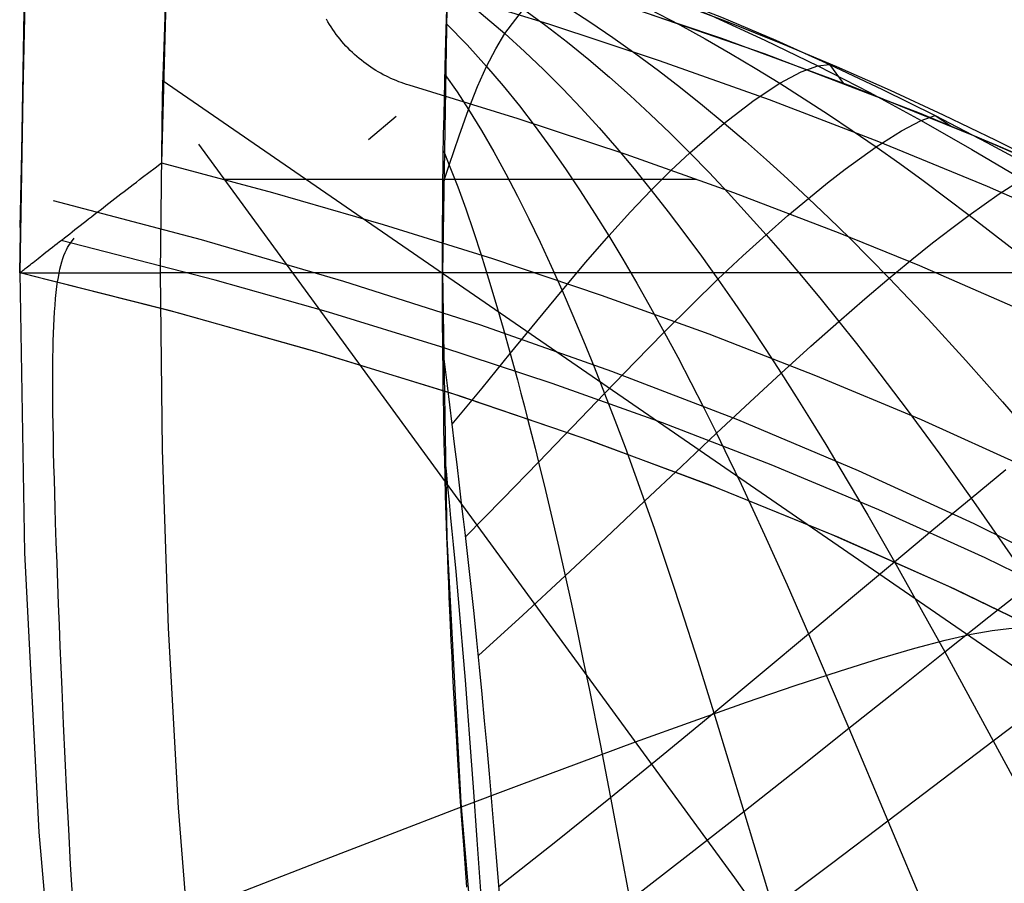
# Model space of a CAD drawing. Header units: millimetres. Extents: x -58 to 58, y -58 to 57.
# Tile 15 of 102: x -57.5 to -50.51, y -4.33 to 1.8. Entities that reach past the tile are written whole.
import ezdxf

# ---------------------------------------------------------------- set-up
doc = ezdxf.new("R2010")
doc.units = ezdxf.units.MM
doc.header["$MEASUREMENT"] = 0
doc.layers.add('Predefinito', color=5, linetype='Continuous')

msp = doc.modelspace()

# ---------------------------------------------------------------- linework, layer by layer
at = {"layer": 'Predefinito'}
for points in [[(-57.5, 0), (-57.4652, 2.0012), (-57.3607, 4), (-57.1867, 5.9939), (-56.9435, 7.9806)], [(-56.9435, 7.9806), (-57.1783, 6.0743), (-57.3492, 4.1611), (-57.4562, 2.2434), (-57.4991, 0.3231)], [(-56.0477, 7.1348), (-56.2266, 5.552), (-56.3608, 3.9642), (-56.4501, 2.3732), (-56.4946, 0.7809)], [(-57.1919, 5.9446), (-57.363, 3.967), (-57.4657, 1.9847), (-57.5, 0)], [(-54.208, 5.6344), (-54.3701, 3.76), (-54.4675, 1.8811), (-54.5, 0)], [(-56.5, 0), (-56.4861, 1.2541), (-56.4438, 2.5188), (-56.3725, 3.7933), (-56.2715, 5.0768)], [(-41.1819, -5.8093), (-41.69, -5.2274), (-41.9535, -4.9413), (-42.2232, -4.6584), (-42.4994, -4.3789), (-42.7821, -4.1029), (-43.0711, -3.8305), (-43.3667, -3.5618), (-43.6688, -3.2968), (-43.9775, -3.0355), (-44.2928, -2.778), (-44.6148, -2.5244), (-45.2789, -2.0291), (-45.97, -1.5501), (-46.6886, -1.0876), (-47.4349, -0.6424), (-48.2091, -0.2145), (-49.0117, 0.1959), (-49.8431, 0.5888), (-50.7039, 0.9643), (-51.5946, 1.3222), (-52.5158, 1.6627), (-53.468, 1.9855), (-54.4518, 2.2908)], [(-54.7361, 1.332), (-54.7546, 1.3377), (-54.773, 1.3437), (-54.7914, 1.3502), (-54.8098, 1.357), (-54.8282, 1.3643), (-54.8466, 1.372), (-54.8648, 1.38), (-54.8831, 1.3885), (-54.9012, 1.3974), (-54.9192, 1.4067), (-54.9372, 1.4164), (-54.955, 1.4266), (-54.9727, 1.4371), (-54.9902, 1.4481), (-55.0076, 1.4594), (-55.0248, 1.4712), (-55.0418, 1.4833), (-55.0586, 1.4959), (-55.0752, 1.5088), (-55.0915, 1.5222), (-55.1077, 1.5359), (-55.1235, 1.5499), (-55.1391, 1.5644), (-55.1545, 1.5792), (-55.1695, 1.5944), (-55.1842, 1.6099), (-55.1986, 1.6257), (-55.2127, 1.6419), (-55.2265, 1.6583), (-55.2399, 1.6751), (-55.2529, 1.6922), (-55.2656, 1.7095), (-55.2779, 1.7272), (-55.2898, 1.745), (-55.3013, 1.7631), (-55.3124, 1.7815), (-55.3232, 1.8001)], [(-46.6676, -2.2874), (-47.3452, -1.8577), (-48.0364, -1.4504), (-48.7406, -1.0646), (-49.4572, -0.6994), (-50.1858, -0.3539), (-51.1126, 0.0513), (-51.6759, 0.2804), (-52.4324, 0.5694), (-53.1949, 0.8403), (-53.9629, 1.0942), (-54.7361, 1.332)], [(-56.4946, 0.7809), (-55.7048, 0.5697), (-54.9209, 0.3436), (-54.1433, 0.1019), (-53.3723, -0.1563), (-52.6083, -0.432), (-51.8516, -0.7262), (-51.1028, -1.0398), (-50.3623, -1.3741), (-49.6305, -1.7303), (-48.908, -2.1097), (-48.1954, -2.5137), (-47.4957, -2.9423), (-47.1529, -3.1649), (-46.8148, -3.3931)], [(-56.0559, 0.6656), (-52.697, 0.6656)], [(-57.5, 0), (-57.4657, -1.9847), (-57.363, -3.967), (-57.1919, -5.9446), (-56.9526, -7.9151), (-56.6455, -9.8761), (-56.2709, -11.8254), (-55.8292, -13.7607), (-55.3209, -15.6795), (-54.7468, -17.5796), (-54.1074, -19.4588), (-53.4035, -21.3147), (-52.636, -23.1453), (-51.8057, -24.9483)], [(-46.9533, -4.5197), (-47.2728, -4.2924), (-47.5999, -4.0687), (-47.9347, -3.8486), (-48.2773, -3.6323), (-48.6279, -3.4197), (-48.9866, -3.2109), (-49.3534, -3.0059), (-50.1123, -2.6073), (-50.9054, -2.2243), (-51.7337, -1.8572), (-52.5984, -1.5061), (-53.5002, -1.1713), (-54.4404, -0.853), (-55.4197, -0.5515), (-56.4392, -0.2671), (-57.5, 0)], [(-46.9272, -4.5387), (-47.2454, -4.3115), (-47.5711, -4.088), (-47.9046, -3.8681), (-48.2458, -3.6519), (-48.5949, -3.4394), (-48.952, -3.2306), (-49.3173, -3.0257), (-50.0728, -2.6272), (-50.8624, -2.2442), (-51.6871, -1.877), (-52.5479, -1.5257), (-53.4456, -1.1907), (-54.3814, -0.8721), (-55.3562, -0.5702), (-56.371, -0.2853), (-57.4267, -0.0176)], [(-51.4304, -23.3914), (-51.9993, -22.0981), (-52.533, -20.7974), (-53.0318, -19.4905), (-53.4956, -18.1788), (-53.9246, -16.8637), (-54.319, -15.5464), (-54.6791, -14.2283), (-55.0052, -12.9105), (-55.2976, -11.5944), (-55.5568, -10.2809), (-55.7832, -8.9714), (-55.9774, -7.6668), (-56.14, -6.3683), (-56.2715, -5.0768), (-56.3725, -3.7933), (-56.4438, -2.5188), (-56.4861, -1.2541), (-56.5, 0)], [(56.5, 0), (-56.5, 0)], [(-54.5, 0), (-54.4675, -1.8811), (-54.3701, -3.76), (-54.208, -5.6344), (-53.9812, -7.5021), (-53.6901, -9.3609), (-53.335, -11.2085), (-52.9163, -13.0427), (-52.4346, -14.8614), (-51.8904, -16.6624), (-51.2844, -18.4435), (-50.6172, -20.2027), (-49.8897, -21.9377), (-49.1028, -23.6467)], [(54.5, 0), (-54.5, 0)]]:
    msp.add_lwpolyline(points, dxfattribs=at)
at = {"layer": 'Predefinito', "extrusion": (0.958737, -0.284294, 0)}
msp.add_lwpolyline([(-13.2841, 319), (-13.2843, 319.0222), (-13.2851, 319.0446), (-13.2863, 319.0672), (-13.2881, 319.0899), (-13.2904, 319.1127), (-13.2933, 319.1357), (-13.2968, 319.1588), (-13.3008, 319.182), (-13.3053, 319.2052), (-13.3105, 319.2285), (-13.3163, 319.2519), (-13.3227, 319.2752), (-13.3296, 319.2985), (-13.3372, 319.3218), (-13.3454, 319.345), (-13.3543, 319.3681), (-13.3637, 319.3911), (-13.3738, 319.414), (-13.3845, 319.4368), (-13.3958, 319.4593), (-13.4077, 319.4817), (-13.4202, 319.5038), (-13.4333, 319.5256), (-13.4471, 319.5472), (-13.4614, 319.5685), (-13.4763, 319.5895), (-13.4917, 319.6101), (-13.5077, 319.6303), (-13.5243, 319.6502), (-13.5413, 319.6696), (-13.5589, 319.6886), (-13.577, 319.7071), (-13.5955, 319.7252), (-13.6145, 319.7428), (-13.6339, 319.7598), (-13.6538, 319.7764), (-13.674, 319.7924), (-13.6946, 319.8078), (-13.7156, 319.8227), (-13.7369, 319.837), (-13.7584, 319.8507), (-13.7803, 319.8639), (-13.8024, 319.8764), (-13.8248, 319.8883), (-13.8473, 319.8996), (-13.8701, 319.9103), (-13.8929, 319.9203), (-13.916, 319.9298), (-13.9391, 319.9386), (-13.9623, 319.9468), (-13.9856, 319.9544), (-14.0089, 319.9614), (-14.0322, 319.9678), (-14.0556, 319.9735), (-14.0789, 319.9787), (-14.1021, 319.9833), (-14.1253, 319.9873), (-14.1484, 319.9908), (-14.1714, 319.9936), (-14.1942, 319.996), (-14.2169, 319.9977), (-14.2395, 319.999), (-14.2619, 319.9998), (-14.2841, 320)], dxfattribs=at)
at = {"layer": 'Predefinito', "extrusion": (2.88321e-07, -6.82626e-07, 1)}
msp.add_lwpolyline([(-36.3229, -40.6311), (-36.0076, -39.7664), (-35.7172, -38.9023), (-35.4514, -38.0392), (-35.2097, -37.1773), (-34.9916, -36.3171), (-34.7968, -35.459), (-34.6247, -34.6032), (-34.4749, -33.7503), (-34.347, -32.9004), (-34.2404, -32.054), (-34.1546, -31.2115), (-34.0891, -30.373), (-34.0434, -29.5389), (-34.017, -28.7096), (-34.0094, -27.8853), (-34.0201, -27.0664), (-34.0485, -26.2532), (-34.0942, -25.4459), (-34.1566, -24.6449), (-34.2352, -23.8502), (-34.3295, -23.0623), (-34.439, -22.2813), (-34.5632, -21.5075), (-34.7015, -20.7412), (-34.8534, -19.9826), (-35.0184, -19.232), (-35.1961, -18.4895), (-35.386, -17.7554), (-35.5875, -17.0298), (-35.8001, -16.313), (-36.257, -14.9064), (-36.5014, -14.2146), (-36.7582, -13.5275), (-37.0285, -12.8455), (-37.3134, -12.1691), (-37.6138, -11.4985), (-37.9307, -10.8343), (-38.2653, -10.1768), (-38.6186, -9.5263), (-38.9917, -8.8835), (-39.3854, -8.249), (-39.8006, -7.6236), (-40.2379, -7.0079), (-40.6981, -6.4029), (-41.182, -5.809), (-41.6901, -5.2272), (-41.9536, -4.9411), (-42.2233, -4.6582), (-42.4995, -4.3787), (-42.7822, -4.1027), (-43.0712, -3.8303), (-43.3668, -3.5616), (-43.6689, -3.2965), (-43.9776, -3.0353), (-44.2929, -2.7778), (-44.6149, -2.5242), (-45.279, -2.0289), (-45.9701, -1.5498), (-46.6887, -1.0874), (-47.435, -0.6421), (-48.2092, -0.2143), (-49.0118, 0.1961), (-49.8432, 0.589), (-50.7039, 0.9645), (-51.5947, 1.3225), (-52.5159, 1.6629), (-53.4681, 1.9857), (-54.4519, 2.291)], dxfattribs=at)
at = {"layer": 'Predefinito', "extrusion": (0.945952, -0.324307, 0)}
msp.add_lwpolyline([(-16.4566, 320), (-16.4344, 319.9998), (-16.412, 319.999), (-16.3895, 319.9977), (-16.3667, 319.996), (-16.3439, 319.9936), (-16.3209, 319.9908), (-16.2978, 319.9873), (-16.2746, 319.9833), (-16.2514, 319.9787), (-16.2281, 319.9735), (-16.2048, 319.9678), (-16.1814, 319.9614), (-16.1581, 319.9544), (-16.1348, 319.9468), (-16.1116, 319.9386), (-16.0885, 319.9298), (-16.0655, 319.9203), (-16.0426, 319.9103), (-16.0199, 319.8996), (-15.9973, 319.8883), (-15.975, 319.8764), (-15.9528, 319.8638), (-15.931, 319.8507), (-15.9094, 319.837), (-15.8881, 319.8227), (-15.8671, 319.8078), (-15.8465, 319.7924), (-15.8263, 319.7764), (-15.8065, 319.7598), (-15.787, 319.7427), (-15.768, 319.7252), (-15.7495, 319.7071), (-15.7314, 319.6886), (-15.7138, 319.6696), (-15.6968, 319.6501), (-15.6802, 319.6303), (-15.6642, 319.6101), (-15.6488, 319.5895), (-15.6339, 319.5685), (-15.6196, 319.5472), (-15.6059, 319.5256), (-15.5927, 319.5038), (-15.5802, 319.4816), (-15.5683, 319.4593), (-15.557, 319.4367), (-15.5463, 319.414), (-15.5363, 319.3911), (-15.5268, 319.3681), (-15.518, 319.345), (-15.5098, 319.3217), (-15.5022, 319.2985), (-15.4952, 319.2752), (-15.4888, 319.2518), (-15.4831, 319.2285), (-15.4779, 319.2052), (-15.4733, 319.182), (-15.4693, 319.1588), (-15.4658, 319.1357), (-15.463, 319.1127), (-15.4606, 319.0899), (-15.4588, 319.0671), (-15.4576, 319.0446), (-15.4568, 319.0222), (-15.4566, 319)], dxfattribs=at)
at = {"layer": 'Predefinito', "extrusion": (0.929669, -0.368395, 0)}
msp.add_lwpolyline([(-18.7764, 320), (-18.7542, 319.9998), (-18.7319, 319.999), (-18.7093, 319.9977), (-18.6866, 319.996), (-18.6637, 319.9936), (-18.6407, 319.9908), (-18.6176, 319.9873), (-18.5945, 319.9833), (-18.5712, 319.9787), (-18.5479, 319.9735), (-18.5246, 319.9678), (-18.5013, 319.9614), (-18.478, 319.9544), (-18.4547, 319.9468), (-18.4315, 319.9386), (-18.4083, 319.9298), (-18.3853, 319.9203), (-18.3624, 319.9103), (-18.3397, 319.8996), (-18.3171, 319.8883), (-18.2948, 319.8764), (-18.2727, 319.8638), (-18.2508, 319.8507), (-18.2292, 319.837), (-18.2079, 319.8227), (-18.187, 319.8078), (-18.1664, 319.7924), (-18.1461, 319.7764), (-18.1263, 319.7598), (-18.1069, 319.7427), (-18.0879, 319.7252), (-18.0693, 319.7071), (-18.0513, 319.6886), (-18.0337, 319.6696), (-18.0166, 319.6501), (-18.0001, 319.6303), (-17.9841, 319.6101), (-17.9686, 319.5895), (-17.9537, 319.5685), (-17.9394, 319.5472), (-17.9257, 319.5256), (-17.9126, 319.5038), (-17.9001, 319.4816), (-17.8882, 319.4593), (-17.8768, 319.4367), (-17.8662, 319.414), (-17.8561, 319.3911), (-17.8466, 319.3681), (-17.8378, 319.345), (-17.8296, 319.3217), (-17.822, 319.2985), (-17.815, 319.2752), (-17.8087, 319.2518), (-17.8029, 319.2285), (-17.7977, 319.2052), (-17.7931, 319.182), (-17.7891, 319.1588), (-17.7857, 319.1357), (-17.7828, 319.1127), (-17.7805, 319.0899), (-17.7787, 319.0671), (-17.7774, 319.0446), (-17.7767, 319.0222), (-17.7764, 319)], dxfattribs=at)
at = {"layer": 'Predefinito', "extrusion": (0.924953, -0.380082, 0)}
msp.add_lwpolyline([(-19.379, 320), (-19.3568, 319.9998), (-19.3344, 319.999), (-19.3118, 319.9977), (-19.2891, 319.996), (-19.2662, 319.9936), (-19.2433, 319.9908), (-19.2202, 319.9873), (-19.197, 319.9833), (-19.1737, 319.9787), (-19.1505, 319.9735), (-19.1271, 319.9678), (-19.1038, 319.9614), (-19.0805, 319.9544), (-19.0572, 319.9468), (-19.034, 319.9386), (-19.0109, 319.9298), (-18.9878, 319.9203), (-18.9649, 319.9103), (-18.9422, 319.8996), (-18.9197, 319.8883), (-18.8973, 319.8764), (-18.8752, 319.8638), (-18.8533, 319.8507), (-18.8317, 319.837), (-18.8105, 319.8227), (-18.7895, 319.8078), (-18.7689, 319.7924), (-18.7487, 319.7764), (-18.7288, 319.7598), (-18.7094, 319.7427), (-18.6904, 319.7252), (-18.6719, 319.7071), (-18.6538, 319.6886), (-18.6362, 319.6696), (-18.6191, 319.6501), (-18.6026, 319.6303), (-18.5866, 319.6101), (-18.5712, 319.5895), (-18.5563, 319.5685), (-18.542, 319.5472), (-18.5282, 319.5256), (-18.5151, 319.5038), (-18.5026, 319.4816), (-18.4907, 319.4593), (-18.4794, 319.4367), (-18.4687, 319.414), (-18.4586, 319.3911), (-18.4492, 319.3681), (-18.4403, 319.345), (-18.4321, 319.3217), (-18.4245, 319.2985), (-18.4176, 319.2752), (-18.4112, 319.2518), (-18.4054, 319.2285), (-18.4002, 319.2052), (-18.3957, 319.182), (-18.3916, 319.1588), (-18.3882, 319.1357), (-18.3853, 319.1127), (-18.383, 319.0899), (-18.3812, 319.0671), (-18.38, 319.0446), (-18.3792, 319.0222), (-18.379, 319)], dxfattribs=at)
at = {"layer": 'Predefinito', "extrusion": (0.922488, -0.386026, 0)}
msp.add_lwpolyline([(-19.6835, 320), (-19.6613, 319.9998), (-19.6389, 319.999), (-19.6163, 319.9977), (-19.5936, 319.996), (-19.5707, 319.9936), (-19.5478, 319.9908), (-19.5247, 319.9873), (-19.5015, 319.9833), (-19.4783, 319.9787), (-19.455, 319.9735), (-19.4316, 319.9678), (-19.4083, 319.9614), (-19.385, 319.9544), (-19.3617, 319.9468), (-19.3385, 319.9386), (-19.3154, 319.9298), (-19.2923, 319.9203), (-19.2695, 319.9103), (-19.2467, 319.8996), (-19.2242, 319.8883), (-19.2018, 319.8764), (-19.1797, 319.8638), (-19.1578, 319.8507), (-19.1363, 319.837), (-19.115, 319.8227), (-19.094, 319.8078), (-19.0734, 319.7924), (-19.0532, 319.7764), (-19.0333, 319.7598), (-19.0139, 319.7427), (-18.9949, 319.7252), (-18.9764, 319.7071), (-18.9583, 319.6886), (-18.9407, 319.6696), (-18.9236, 319.6501), (-18.9071, 319.6303), (-18.8911, 319.6101), (-18.8757, 319.5895), (-18.8608, 319.5685), (-18.8465, 319.5472), (-18.8327, 319.5256), (-18.8196, 319.5038), (-18.8071, 319.4816), (-18.7952, 319.4593), (-18.7839, 319.4367), (-18.7732, 319.414), (-18.7631, 319.3911), (-18.7537, 319.3681), (-18.7448, 319.345), (-18.7366, 319.3217), (-18.729, 319.2985), (-18.7221, 319.2752), (-18.7157, 319.2518), (-18.7099, 319.2285), (-18.7047, 319.2052), (-18.7002, 319.182), (-18.6961, 319.1588), (-18.6927, 319.1357), (-18.6898, 319.1127), (-18.6875, 319.0899), (-18.6857, 319.0671), (-18.6845, 319.0446), (-18.6837, 319.0222), (-18.6835, 319)], dxfattribs=at)
at = {"layer": 'Predefinito', "extrusion": (0.919953, -0.392029, 0)}
msp.add_lwpolyline([(-19.9897, 320), (-19.9675, 319.9998), (-19.9451, 319.999), (-19.9225, 319.9977), (-19.8998, 319.996), (-19.8769, 319.9936), (-19.854, 319.9908), (-19.8309, 319.9873), (-19.8077, 319.9833), (-19.7844, 319.9787), (-19.7612, 319.9735), (-19.7378, 319.9678), (-19.7145, 319.9614), (-19.6912, 319.9544), (-19.6679, 319.9468), (-19.6447, 319.9386), (-19.6216, 319.9298), (-19.5985, 319.9203), (-19.5756, 319.9103), (-19.5529, 319.8996), (-19.5304, 319.8883), (-19.508, 319.8764), (-19.4859, 319.8638), (-19.464, 319.8507), (-19.4424, 319.837), (-19.4212, 319.8227), (-19.4002, 319.8078), (-19.3796, 319.7924), (-19.3594, 319.7764), (-19.3395, 319.7598), (-19.3201, 319.7427), (-19.3011, 319.7252), (-19.2826, 319.7071), (-19.2645, 319.6886), (-19.2469, 319.6696), (-19.2298, 319.6501), (-19.2133, 319.6303), (-19.1973, 319.6101), (-19.1819, 319.5895), (-19.167, 319.5685), (-19.1527, 319.5472), (-19.1389, 319.5256), (-19.1258, 319.5038), (-19.1133, 319.4816), (-19.1014, 319.4593), (-19.0901, 319.4367), (-19.0794, 319.414), (-19.0693, 319.3911), (-19.0599, 319.3681), (-19.051, 319.345), (-19.0428, 319.3217), (-19.0352, 319.2985), (-19.0283, 319.2752), (-19.0219, 319.2518), (-19.0161, 319.2285), (-19.0109, 319.2052), (-19.0064, 319.182), (-19.0023, 319.1588), (-18.9989, 319.1357), (-18.996, 319.1127), (-18.9937, 319.0899), (-18.9919, 319.0671), (-18.9907, 319.0446), (-18.9899, 319.0222), (-18.9897, 319)], dxfattribs=at)
at = {"layer": 'Predefinito', "extrusion": (0.964993, -0.262276, 0)}
msp.add_lwpolyline([(-14.0597, 320), (-14.0818, 319.9998), (-14.1042, 319.999), (-14.1268, 319.9977), (-14.1495, 319.996), (-14.1724, 319.9936), (-14.1953, 319.9908), (-14.2184, 319.9873), (-14.2416, 319.9833), (-14.2649, 319.9787), (-14.2882, 319.9735), (-14.3115, 319.9678), (-14.3348, 319.9614), (-14.3581, 319.9544), (-14.3814, 319.9468), (-14.4046, 319.9386), (-14.4277, 319.9298), (-14.4508, 319.9203), (-14.4737, 319.9103), (-14.4964, 319.8996), (-14.5189, 319.8883), (-14.5413, 319.8764), (-14.5634, 319.8638), (-14.5853, 319.8507), (-14.6069, 319.837), (-14.6281, 319.8227), (-14.6491, 319.8078), (-14.6697, 319.7924), (-14.6899, 319.7764), (-14.7098, 319.7598), (-14.7292, 319.7427), (-14.7482, 319.7252), (-14.7668, 319.7071), (-14.7848, 319.6886), (-14.8024, 319.6696), (-14.8195, 319.6501), (-14.836, 319.6303), (-14.852, 319.6101), (-14.8675, 319.5895), (-14.8823, 319.5685), (-14.8966, 319.5472), (-14.9104, 319.5256), (-14.9235, 319.5038), (-14.936, 319.4816), (-14.9479, 319.4593), (-14.9592, 319.4367), (-14.9699, 319.414), (-14.98, 319.3911), (-14.9894, 319.3681), (-14.9983, 319.345), (-15.0065, 319.3217), (-15.0141, 319.2985), (-15.0211, 319.2752), (-15.0274, 319.2518), (-15.0332, 319.2285), (-15.0384, 319.2052), (-15.043, 319.182), (-15.047, 319.1588), (-15.0504, 319.1357), (-15.0533, 319.1127), (-15.0556, 319.0899), (-15.0574, 319.0671), (-15.0587, 319.0446), (-15.0594, 319.0222), (-15.0597, 319)], dxfattribs=at)
at = {"layer": 'Predefinito', "extrusion": (1, -1.81493e-06, 0.000914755)}
msp.add_lwpolyline([(0.5138, 60.0518), (-0.0001, 319.0525)], dxfattribs=at)
at = {"layer": 'Predefinito', "extrusion": (0.999982, 6.39038e-05, 0.006004)}
msp.add_lwpolyline([(0.2501, 35.2146), (0.5175, 60.3421)], dxfattribs=at)
at = {"layer": 'Predefinito', "extrusion": (0.969901, -0.243501, 0)}
msp.add_lwpolyline([(-13.3349, 319.9416), (-13.3528, 319.9351), (-13.3706, 319.9281), (-13.3883, 319.9208), (-13.406, 319.9131), (-13.4236, 319.905), (-13.4411, 319.8966), (-13.4585, 319.8878), (-13.4757, 319.8787), (-13.4928, 319.8692), (-13.5098, 319.8593), (-13.5266, 319.8491), (-13.5432, 319.8385), (-13.5597, 319.8275), (-13.576, 319.8162), (-13.5921, 319.8046), (-13.6079, 319.7927), (-13.6236, 319.7804), (-13.639, 319.7678), (-13.6542, 319.7549), (-13.6691, 319.7416), (-13.6838, 319.7281), (-13.6982, 319.7143), (-13.7123, 319.7001), (-13.7261, 319.6857), (-13.7397, 319.6711), (-13.7529, 319.6562), (-13.7658, 319.641), (-13.7785, 319.6256), (-13.7907, 319.6099), (-13.8027, 319.5941), (-13.8143, 319.578), (-13.8256, 319.5617), (-13.8366, 319.5453), (-13.8472, 319.5286), (-13.8574, 319.5118), (-13.8673, 319.4948), (-13.8768, 319.4777), (-13.886, 319.4605), (-13.8948, 319.4431), (-13.9032, 319.4256), (-13.9113, 319.408), (-13.9189, 319.3904), (-13.9263, 319.3726), (-13.9332, 319.3548), (-13.9398, 319.3369), (-13.946, 319.319), (-13.9519, 319.3011), (-13.9574, 319.2831), (-13.9625, 319.2651), (-13.9673, 319.2471), (-13.9717, 319.2291), (-13.9757, 319.2111), (-13.9795, 319.1932), (-13.9828, 319.1753), (-13.9858, 319.1574), (-13.9885, 319.1396), (-13.9908, 319.1219), (-13.9928, 319.1042), (-13.9945, 319.0866), (-13.9959, 319.0691), (-13.9977, 319.0343), (-13.9983, 319)], dxfattribs=at)
at = {"layer": 'Predefinito', "extrusion": (0.952999, -0.302974, 0)}
msp.add_lwpolyline([(-16.3065, 320), (-16.3287, 319.9998), (-16.3511, 319.999), (-16.3737, 319.9977), (-16.3964, 319.996), (-16.4193, 319.9936), (-16.4422, 319.9908), (-16.4653, 319.9873), (-16.4885, 319.9833), (-16.5118, 319.9787), (-16.535, 319.9735), (-16.5584, 319.9678), (-16.5817, 319.9614), (-16.605, 319.9544), (-16.6283, 319.9468), (-16.6515, 319.9386), (-16.6746, 319.9298), (-16.6977, 319.9203), (-16.7205, 319.9103), (-16.7433, 319.8996), (-16.7658, 319.8883), (-16.7882, 319.8764), (-16.8103, 319.8638), (-16.8322, 319.8507), (-16.8538, 319.837), (-16.875, 319.8227), (-16.896, 319.8078), (-16.9166, 319.7924), (-16.9368, 319.7764), (-16.9567, 319.7598), (-16.9761, 319.7427), (-16.9951, 319.7252), (-17.0136, 319.7071), (-17.0317, 319.6886), (-17.0493, 319.6696), (-17.0664, 319.6501), (-17.0829, 319.6303), (-17.0989, 319.6101), (-17.1143, 319.5895), (-17.1292, 319.5685), (-17.1435, 319.5472), (-17.1573, 319.5256), (-17.1704, 319.5038), (-17.1829, 319.4816), (-17.1948, 319.4593), (-17.2061, 319.4367), (-17.2168, 319.414), (-17.2269, 319.3911), (-17.2363, 319.3681), (-17.2452, 319.345), (-17.2534, 319.3217), (-17.261, 319.2985), (-17.2679, 319.2752), (-17.2743, 319.2518), (-17.2801, 319.2285), (-17.2853, 319.2052), (-17.2898, 319.182), (-17.2939, 319.1588), (-17.2973, 319.1357), (-17.3002, 319.1127), (-17.3025, 319.0899), (-17.3043, 319.0671), (-17.3055, 319.0446), (-17.3063, 319.0222), (-17.3065, 319)], dxfattribs=at)
at = {"layer": 'Predefinito', "extrusion": (0.97212, -0.234484, 0)}
msp.add_lwpolyline([(-13.3548, 319.4894), (-13.3709, 319.4596), (-13.3858, 319.4295), (-13.3997, 319.3991), (-13.4124, 319.3684), (-13.4241, 319.3375), (-13.4346, 319.3065), (-13.4441, 319.2754), (-13.4525, 319.2442), (-13.4598, 319.2131), (-13.466, 319.1821), (-13.4712, 319.1512), (-13.4755, 319.1205), (-13.4787, 319.0899), (-13.481, 319.0596), (-13.4823, 319.0297), (-13.4827, 319)], dxfattribs=at)
at = {"layer": 'Predefinito', "extrusion": (0, 1, 0)}
msp.add_lwpolyline([(57.5, 1), (57.4994, 0.9659), (57.4977, 0.9318), (57.4948, 0.8977), (57.4907, 0.8638), (57.4855, 0.8301), (57.4791, 0.7965), (57.4716, 0.7632), (57.4629, 0.7302), (57.4531, 0.6975), (57.4423, 0.6651), (57.4303, 0.6331), (57.4172, 0.6016), (57.4031, 0.5705), (57.3879, 0.5399), (57.3717, 0.5099), (57.3544, 0.4804), (57.3362, 0.4515), (57.317, 0.4233), (57.2968, 0.3958), (57.2757, 0.3689), (57.2537, 0.3428), (57.2308, 0.3174), (57.2071, 0.2929), (57.1826, 0.2692), (57.1572, 0.2463), (57.1311, 0.2243), (57.1042, 0.2032), (57.0767, 0.183), (57.0485, 0.1638), (57.0196, 0.1456), (56.9901, 0.1283), (56.9601, 0.1121), (56.9295, 0.0969), (56.8984, 0.0828), (56.8669, 0.0697), (56.8349, 0.0577), (56.8025, 0.0469), (56.7698, 0.0371), (56.7368, 0.0284), (56.7035, 0.0209), (56.6699, 0.0145), (56.6362, 0.0093), (56.6023, 0.0052), (56.5682, 0.0023), (56.5341, 0.0006), (56.5, 0)], dxfattribs=at)
at = {"layer": 'Predefinito', "extrusion": (1, 0, 0)}
for points in [[(0, 1), (0, 33.9871)], [(0, 3), (0, 32.0881)]]:
    msp.add_lwpolyline(points, dxfattribs=at)
at = {"layer": 'Predefinito', "extrusion": (0.937432, -0.348168, 0)}
msp.add_lwpolyline([(-18.7214, 320), (-18.7436, 319.9998), (-18.766, 319.999), (-18.7885, 319.9977), (-18.8113, 319.996), (-18.8341, 319.9936), (-18.8571, 319.9908), (-18.8802, 319.9873), (-18.9034, 319.9833), (-18.9266, 319.9787), (-18.9499, 319.9735), (-18.9732, 319.9678), (-18.9966, 319.9614), (-19.0199, 319.9544), (-19.0432, 319.9468), (-19.0664, 319.9386), (-19.0895, 319.9298), (-19.1125, 319.9203), (-19.1354, 319.9103), (-19.1582, 319.8996), (-19.1807, 319.8883), (-19.2031, 319.8764), (-19.2252, 319.8638), (-19.247, 319.8507), (-19.2686, 319.837), (-19.2899, 319.8227), (-19.3109, 319.8078), (-19.3315, 319.7924), (-19.3517, 319.7764), (-19.3716, 319.7598), (-19.391, 319.7427), (-19.41, 319.7252), (-19.4285, 319.7071), (-19.4466, 319.6886), (-19.4642, 319.6696), (-19.4812, 319.6501), (-19.4978, 319.6303), (-19.5138, 319.6101), (-19.5292, 319.5895), (-19.5441, 319.5685), (-19.5584, 319.5472), (-19.5721, 319.5256), (-19.5853, 319.5038), (-19.5978, 319.4816), (-19.6097, 319.4593), (-19.621, 319.4367), (-19.6317, 319.414), (-19.6418, 319.3911), (-19.6512, 319.3681), (-19.66, 319.345), (-19.6682, 319.3217), (-19.6758, 319.2985), (-19.6828, 319.2752), (-19.6892, 319.2518), (-19.695, 319.2285), (-19.7001, 319.2052), (-19.7047, 319.182), (-19.7087, 319.1588), (-19.7122, 319.1357), (-19.715, 319.1127), (-19.7174, 319.0899), (-19.7192, 319.0671), (-19.7204, 319.0446), (-19.7212, 319.0222), (-19.7214, 319)], dxfattribs=at)
at = {"layer": 'Predefinito', "extrusion": (0.917332, -0.398124, 0)}
msp.add_lwpolyline([(-21.2991, 320), (-21.3213, 319.9998), (-21.3437, 319.999), (-21.3662, 319.9977), (-21.389, 319.996), (-21.4118, 319.9936), (-21.4348, 319.9908), (-21.4579, 319.9873), (-21.4811, 319.9833), (-21.5043, 319.9787), (-21.5276, 319.9735), (-21.5509, 319.9678), (-21.5743, 319.9614), (-21.5976, 319.9544), (-21.6209, 319.9468), (-21.6441, 319.9386), (-21.6672, 319.9298), (-21.6902, 319.9203), (-21.7131, 319.9103), (-21.7358, 319.8996), (-21.7584, 319.8883), (-21.7807, 319.8764), (-21.8029, 319.8638), (-21.8247, 319.8507), (-21.8463, 319.837), (-21.8676, 319.8227), (-21.8886, 319.8078), (-21.9092, 319.7924), (-21.9294, 319.7764), (-21.9492, 319.7598), (-21.9687, 319.7427), (-21.9877, 319.7252), (-22.0062, 319.7071), (-22.0243, 319.6886), (-22.0419, 319.6696), (-22.0589, 319.6501), (-22.0755, 319.6303), (-22.0915, 319.6101), (-22.1069, 319.5895), (-22.1218, 319.5685), (-22.1361, 319.5472), (-22.1498, 319.5256), (-22.1629, 319.5038), (-22.1755, 319.4816), (-22.1874, 319.4593), (-22.1987, 319.4367), (-22.2094, 319.414), (-22.2194, 319.3911), (-22.2289, 319.3681), (-22.2377, 319.345), (-22.2459, 319.3217), (-22.2535, 319.2985), (-22.2605, 319.2752), (-22.2669, 319.2518), (-22.2726, 319.2285), (-22.2778, 319.2052), (-22.2824, 319.182), (-22.2864, 319.1588), (-22.2899, 319.1357), (-22.2927, 319.1127), (-22.2951, 319.0899), (-22.2968, 319.0671), (-22.2981, 319.0446), (-22.2989, 319.0222), (-22.2991, 319)], dxfattribs=at)
at = {"layer": 'Predefinito', "extrusion": (0.954336, -0.097187, -0.282486)}
msp.add_lwpolyline([(-7.2782, 13.6958), (-7.153, 14.0432)], dxfattribs=at)
at = {"layer": 'Predefinito', "extrusion": (-0.11818, 0.946927, -0.298937)}
msp.add_lwpolyline([(54.3382, 29.626), (54.1565, 30.0612)], dxfattribs=at)
at = {"layer": 'Predefinito', "extrusion": (-0.137963, 0.943179, -0.30229)}
msp.add_lwpolyline([(54.3084, 29.4437), (54.0895, 29.896)], dxfattribs=at)
at = {"layer": 'Predefinito'}
for points in [[(-54.4436, 2.4837, 46.3836), (-54.1413, 2.374, 46.2021), (-53.9438, 2.2963, 46.0832), (-53.7489, 2.2149, 45.9658), (-53.5569, 2.1301, 45.8502), (-53.3676, 2.0422, 45.7367), (-53.1809, 1.9511, 45.6253), (-52.8142, 1.7601, 45.4096), (-52.6342, 1.6605, 45.3057), (-52.456, 1.5581, 45.2047), (-52.2797, 1.4532, 45.1067), (-52.1051, 1.3459, 45.0118), (-51.9322, 1.2362, 44.9203), (-51.7607, 1.1242, 44.8323), (-51.5906, 1.0101, 44.7479), (-51.4219, 0.8938, 44.6673), (-51.2545, 0.7756, 44.5906), (-51.0886, 0.6557, 44.5177), (-50.9242, 0.5342, 44.4484), (-50.7613, 0.4112, 44.3825), (-50.4403, 0.1614, 44.2601)], [(-54.4435, 2.4741, 51.624), (-54.1211, 2.3816, 51.5091), (-53.7117, 2.2536, 51.3635), (-53.3081, 2.1157, 51.2208), (-52.9109, 1.969, 51.082), (-52.5194, 1.8137, 50.9482), (-52.1334, 1.6504, 50.8204), (-51.7523, 1.4796, 50.6993), (-51.3758, 1.3016, 50.5861), (-51.0037, 1.1169, 50.4814), (-50.6354, 0.9257, 50.3859), (-50.2706, 0.7283, 50.2989), (-49.9094, 0.525, 50.2195), (-49.5521, 0.3165, 50.1468), (-49.1989, 0.103, 50.0799), (-48.8499, -0.1149, 50.0179), (-48.1651, -0.5622, 49.9047), (-47.4917, -1.0276, 49.8009), (-46.8268, -1.5146, 49.7041)], [(-54.4424, 2.5005, 49.8868), (-54.1847, 2.4239, 49.7751), (-53.7752, 2.2906, 49.5979), (-53.3731, 2.1458, 49.4246), (-52.9788, 1.9907, 49.2566), (-52.5915, 1.8259, 49.0951), (-52.2107, 1.652, 48.9409), (-51.8357, 1.4696, 48.7954), (-51.4662, 1.2793, 48.6595), (-51.1015, 1.0816, 48.5341), (-50.7414, 0.8769, 48.4199), (-50.3856, 0.6659, 48.3162), (-50.0344, 0.4491, 48.2218), (-49.688, 0.2272, 48.1356), (-49.3464, 0.0009, 48.0564), (-49.01, -0.2291, 47.9833), (-48.3529, -0.6979, 47.8504), (-47.7082, -1.1822, 47.7286), (-47.0717, -1.6863, 47.6151), (-46.4446, -2.2113, 47.5083)], [(-54.4458, 2.4328, 53.3397), (-54.0726, 2.3267, 53.2341), (-53.6664, 2.2019, 53.1195), (-53.2646, 2.069, 53.0068), (-52.8677, 1.9285, 52.8969), (-52.4753, 1.7807, 52.7907), (-52.0871, 1.6258, 52.6889), (-51.7029, 1.4643, 52.5924), (-51.3224, 1.2964, 52.5019), (-50.9455, 1.1223, 52.418), (-50.5717, 0.9422, 52.3414), (-50.2005, 0.756, 52.2715), (-49.8321, 0.5641, 52.2075), (-49.4668, 0.3667, 52.1488), (-48.7459, -0.0435, 52.0443), (-48.0392, -0.4724, 51.9522), (-47.3429, -0.9217, 51.8677), (-46.6556, -1.3939, 51.7891)], [(-50.0272, 0.6717, 60.0045), (-50.569, 0.9075, 60.005), (-51.1139, 1.133, 60.0055), (-52.213, 1.5543, 60.0065), (-53.3254, 1.9391, 60.0076), (-54.4518, 2.2908, 60.0088)], [(-54.4958, 0.6311, 33.3325), (-54.451, 0.7655, 33.8156), (-54.3806, 0.9734, 34.6367), (-54.3145, 1.1586, 35.466), (-54.2501, 1.3222, 36.3027), (-54.1862, 1.4656, 37.146), (-54.1217, 1.5906, 37.9953), (-54.0563, 1.6989, 38.8502), (-53.9235, 1.8713, 40.5765), (-53.7932, 1.9951, 42.3205), (-53.67, 2.0794, 44.0789), (-53.5569, 2.1301, 45.8502), (-53.4571, 2.1514, 47.6328), (-53.3081, 2.1157, 51.2208), (-53.1966, 1.8964, 60.0076)], [(-54.5351, 2.01, 319.7071), (-53.7468, 1.7675, 319.7071), (-52.9621, 1.508, 319.7071), (-52.1813, 1.2304, 319.7071), (-51.4046, 0.9335, 319.7071), (-50.6327, 0.6163, 319.7071), (-49.8701, 0.2792, 319.7071), (-49.1185, -0.078, 319.7071), (-48.3785, -0.4562, 319.7071), (-47.6506, -0.8564, 319.7071), (-46.9353, -1.2796, 319.7071)], [(-53.6222, 1.89, 42.1802), (-53.4543, 1.7815, 42.0428), (-53.2893, 1.6697, 41.9086), (-53.1271, 1.5545, 41.7777), (-52.9673, 1.4363, 41.6503), (-52.8099, 1.315, 41.5266), (-52.6545, 1.1908, 41.4068), (-52.501, 1.0638, 41.2912), (-52.3491, 0.9341, 41.1798), (-52.1987, 0.8018, 41.0729), (-52.0498, 0.6668, 40.9705), (-51.9021, 0.5294, 40.873), (-51.7559, 0.3899, 40.7805), (-51.6115, 0.2487, 40.6928), (-51.469, 0.1061, 40.6097), (-51.3284, -0.0377, 40.5311), (-51.1897, -0.1824, 40.4566), (-51.0529, -0.328, 40.3861), (-50.7848, -0.6208, 40.2557), (-50.5244, -0.9143, 40.138), (-50.2716, -1.2071, 40.031)], [(-54.5, 0, 32.0881), (-54.4998, 0.1269, 32.3061), (-54.4994, 0.2471, 32.5241), (-54.4988, 0.3593, 32.7422), (-54.498, 0.4649, 32.9602), (-54.497, 0.5643, 33.1783), (-54.496, 0.6578, 33.3963), (-54.4949, 0.7457, 33.6144), (-54.4937, 0.8285, 33.8324), (-54.4911, 0.9804, 34.2685), (-54.4885, 1.1177, 34.7046), (-54.4858, 1.2428, 35.1407), (-54.4831, 1.3569, 35.5768), (-54.4804, 1.4612, 36.0132), (-54.4777, 1.5568, 36.4495), (-54.4726, 1.7264, 37.3222), (-54.4678, 1.8719, 38.1949)], [(-54.2549, 1.8667, 39.0785), (-54.0563, 1.6989, 38.8502), (-53.9161, 1.5718, 38.6873), (-53.7795, 1.4413, 38.5281), (-53.6463, 1.3073, 38.3729), (-53.516, 1.17, 38.2218), (-53.3884, 1.0293, 38.0752), (-53.2631, 0.8853, 37.9332), (-53.1398, 0.7381, 37.796), (-53.0182, 0.5877, 37.6638), (-52.898, 0.4343, 37.5369), (-52.7791, 0.2777, 37.4154), (-52.6614, 0.1181, 37.2996), (-52.5445, -0.0446, 37.1895), (-52.4292, -0.2096, 37.0856), (-52.3158, -0.3758, 36.9876), (-52.2045, -0.543, 36.8954), (-52.0953, -0.711, 36.8085), (-51.9881, -0.8793, 36.7268), (-51.8828, -1.0479, 36.6498), (-51.7795, -1.2164, 36.5774), (-51.6781, -1.3846, 36.5091), (-51.4812, -1.7189, 36.3837), (-51.2917, -2.0489, 36.2711), (-50.935, -2.6881, 36.0745), (-50.5898, -3.3189, 35.9004), (-50.2467, -3.9553, 35.7421)], [(-53.9235, 1.8713, 40.5765), (-53.766, 1.7557, 40.4242), (-53.6119, 1.6366, 40.2752), (-53.461, 1.5141, 40.1298), (-53.313, 1.3882, 39.9881), (-53.1676, 1.259, 39.8504), (-53.0247, 1.1267, 39.7168), (-52.8837, 0.9913, 39.5876), (-52.7446, 0.853, 39.463), (-52.6071, 0.7117, 39.3431), (-52.4711, 0.5676, 39.2281), (-52.3363, 0.4207, 39.1183), (-52.2027, 0.271, 39.0138), (-52.0706, 0.1192, 38.9148), (-51.9404, -0.0342, 38.8213), (-51.8123, -0.1888, 38.7329), (-51.6861, -0.3443, 38.6494), (-51.5619, -0.5007, 38.5705), (-51.4397, -0.6575, 38.496), (-51.2012, -0.9719, 38.359), (-50.9705, -1.2856, 38.236), (-50.7476, -1.5967, 38.1249), (-50.3248, -2.2046, 37.9293)], [(-54.4702, 1.7662, 37.5476), (-54.325, 1.6181, 37.3444), (-54.1862, 1.4656, 37.146), (-54.0678, 1.3271, 36.9743), (-53.953, 1.1852, 36.8068), (-53.8415, 1.0399, 36.6437), (-53.7328, 0.8912, 36.4852), (-53.6266, 0.7391, 36.3316), (-53.5226, 0.5837, 36.1831), (-53.4203, 0.4248, 36.0398), (-53.3194, 0.2626, 35.9021), (-53.2196, 0.0969, 35.77), (-53.1209, -0.0721, 35.644), (-53.0231, -0.2445, 35.524), (-52.9259, -0.4203, 35.4104), (-52.83, -0.5984, 35.3035), (-52.7362, -0.7775, 35.2031), (-52.6443, -0.9573, 35.1089), (-52.5544, -1.1375, 35.0206), (-52.4664, -1.3178, 34.9379), (-52.3803, -1.498, 34.8603), (-52.2961, -1.6776, 34.7876), (-52.2136, -1.8566, 34.7193), (-52.0539, -2.2112, 34.5949), (-51.901, -2.5595, 34.4841), (-51.6149, -3.2294, 34.292), (-51.3382, -3.8858, 34.1233), (-51.0614, -4.5446, 33.9715)], [(-54.4303, -1.0726, 30.8919), (-54.2184, -0.8167, 31.6937), (-54.0186, -0.5723, 32.5099), (-53.8297, -0.3413, 33.3397), (-53.6509, -0.1247, 34.1822), (-53.481, 0.0767, 35.0365), (-53.3194, 0.2626, 35.9021), (-53.1653, 0.4328, 36.778), (-53.0182, 0.5877, 37.6638), (-52.8779, 0.7276, 38.5591), (-52.7446, 0.853, 39.463), (-52.501, 1.0638, 41.2912), (-52.2877, 1.2265, 43.142), (-52.1051, 1.3459, 45.0118), (-51.954, 1.426, 46.8974), (-51.8357, 1.4696, 48.7954), (-51.7523, 1.4796, 50.6993), (-51.6548, 1.3455, 60.0059)], [(-54.4816, 1.4073, 35.7833), (-54.3963, 1.284, 35.6231), (-54.3145, 1.1586, 35.466), (-54.2231, 1.0103, 35.2879), (-54.1348, 0.8587, 35.1143), (-54.0493, 0.7036, 34.9456), (-53.9663, 0.5452, 34.7819), (-53.8853, 0.3832, 34.6234), (-53.806, 0.2176, 34.4705), (-53.7279, 0.0483, 34.3234), (-53.6509, -0.1247, 34.1822), (-53.5745, -0.3015, 34.0472), (-53.4989, -0.482, 33.9186), (-53.4237, -0.6664, 33.7966), (-53.3489, -0.8545, 33.6816), (-53.2752, -1.045, 33.5738), (-53.2032, -1.2363, 33.473), (-53.1331, -1.428, 33.379), (-53.0647, -1.6197, 33.2912), (-52.9981, -1.8112, 33.2094), (-52.933, -2.0021, 33.1331), (-52.8694, -2.1923, 33.062), (-52.8074, -2.3813, 32.9956), (-52.6877, -2.755, 32.8754), (-52.5736, -3.1208, 32.7693), (-52.3615, -3.8203, 32.587), (-52.1555, -4.5014, 32.4284)], [(-56.4892, 1.368, 49.8067), (-49.1867, -3.6566, 48.9245), (-48.6788, -4.0394, 48.868), (-48.1799, -4.4379, 48.8155), (-47.692, -4.851, 48.7668), (-47.2154, -5.2776, 48.721), (-46.7502, -5.7169, 48.6772), (-46.2939, -6.1707, 48.6345), (-45.8498, -6.6363, 48.5934), (-45.4184, -7.1135, 48.5542), (-45.0002, -7.6024, 48.5173), (-44.5944, -8.1043, 48.4829), (-44.2023, -8.6173, 48.4509), (-43.824, -9.1406, 48.4214)], [(-54.3354, -1.8716, 30.3983), (-54.0701, -1.6023, 31.1956), (-53.8174, -1.3418, 32.009), (-53.5772, -1.0921, 32.8379), (-53.3489, -0.8545, 33.6816), (-53.132, -0.6303, 34.5394), (-52.9259, -0.4203, 35.4104), (-52.7302, -0.225, 36.294), (-52.5445, -0.0446, 37.1895), (-52.3686, 0.1206, 38.0965), (-52.2027, 0.271, 39.0138), (-52.0472, 0.4071, 39.9397), (-51.9021, 0.5294, 40.873), (-51.7671, 0.6387, 41.813), (-51.6421, 0.7355, 42.759), (-51.4219, 0.8938, 44.6673), (-51.2414, 1.0082, 46.5936), (-51.1015, 1.0816, 48.5341), (-51.0037, 1.1169, 50.4814), (-50.8884, 1.041, 60.0051)], [(-56.2303, 0.9136, 39.6005), (-52.4274, -4.2898, 38.6534), (-51.733, -5.2676, 38.4951), (-51.0503, -6.2743, 38.3612), (-50.3841, -7.3069, 38.2438), (-49.7324, -8.3695, 38.1326), (-49.1007, -9.4546, 38.0309), (-48.4882, -10.5647, 37.9427), (-47.8975, -11.6945, 37.8674), (-47.3273, -12.8444, 37.803), (-46.7783, -14.0092, 37.7501), (-46.2485, -15.1878, 37.709), (-45.7367, -16.3766, 37.6798), (-44.7589, -18.7781, 37.6564), (-43.8345, -21.198, 37.6798), (-42.9648, -23.6305, 37.7501)], [(-54.4931, 0.8686, 33.9427), (-54.451, 0.7655, 33.8156), (-54.3915, 0.6118, 33.6334), (-54.3341, 0.4544, 33.4562), (-54.2786, 0.2933, 33.2841), (-54.2247, 0.1284, 33.1174), (-54.172, -0.0405, 32.9564), (-54.1203, -0.2136, 32.8014), (-54.0693, -0.3908, 32.6524), (-54.0186, -0.5723, 32.5099), (-53.9681, -0.7582, 32.374), (-53.943, -0.8528, 32.3087), (-53.9179, -0.9484, 32.2451), (-53.8928, -1.0452, 32.1833), (-53.8677, -1.143, 32.1233), (-53.8426, -1.2418, 32.0652), (-53.8174, -1.3418, 32.009), (-53.7679, -1.5432, 31.9024), (-53.7199, -1.7451, 31.8033), (-53.6733, -1.9472, 31.7114), (-53.628, -2.1491, 31.6261), (-53.5841, -2.3505, 31.5471), (-53.5413, -2.5511, 31.4738), (-53.4997, -2.7506, 31.406), (-53.4591, -2.9488, 31.3431), (-53.3813, -3.3398, 31.2302), (-53.3073, -3.7219, 31.1318), (-53.1706, -4.4499, 30.9642)], [(-57.5, 0, 319), (-57.4999, 0.0001, 319.0143), (-57.4996, 0.0003, 319.0286), (-57.4991, 0.0007, 319.0429), (-57.4984, 0.0013, 319.0571), (-57.4975, 0.002, 319.0712), (-57.4963, 0.0029, 319.0853), (-57.495, 0.0039, 319.0993), (-57.4935, 0.0051, 319.1132), (-57.4919, 0.0064, 319.1271), (-57.49, 0.0079, 319.141), (-57.4857, 0.0113, 319.1684), (-57.4806, 0.0153, 319.1956), (-57.4749, 0.0198, 319.2225), (-57.4684, 0.0249, 319.2491), (-57.4613, 0.0306, 319.2753), (-57.4535, 0.0367, 319.3012), (-57.445, 0.0434, 319.3268), (-57.436, 0.0505, 319.3519), (-57.4263, 0.0581, 319.3767), (-57.416, 0.0662, 319.4011), (-57.4051, 0.0748, 319.425), (-57.3936, 0.0838, 319.4488), (-57.3815, 0.0933, 319.472), (-57.3689, 0.1033, 319.4949), (-57.3557, 0.1136, 319.5173), (-57.342, 0.1243, 319.5392), (-57.3279, 0.1354, 319.5606), (-57.3133, 0.1469, 319.5815), (-57.2982, 0.1587, 319.602), (-57.2827, 0.1709, 319.622), (-57.2668, 0.1833, 319.6415), (-57.2505, 0.1961, 319.6604), (-57.2338, 0.2092, 319.6789), (-57.2168, 0.2225, 319.6968), (-57.1994, 0.2361, 319.7143), (-57.1817, 0.25, 319.7312), (-57.1636, 0.2641, 319.7475), (-57.1453, 0.2784, 319.7633), (-57.1268, 0.2928, 319.7786), (-57.108, 0.3075, 319.7934), (-57.089, 0.3223, 319.8076), (-57.0697, 0.3373, 319.8213), (-57.0503, 0.3524, 319.8345), (-57.0306, 0.3677, 319.8472), (-57.0107, 0.3832, 319.8593), (-56.9906, 0.3988, 319.871), (-56.9703, 0.4145, 319.8821), (-56.9499, 0.4303, 319.8927), (-56.9293, 0.4463, 319.9028), (-56.9085, 0.4624, 319.9124), (-56.8876, 0.4786, 319.9214), (-56.8665, 0.4949, 319.93), (-56.8453, 0.5113, 319.9381), (-56.824, 0.5278, 319.9456), (-56.8026, 0.5443, 319.9527), (-56.781, 0.561, 319.9593), (-56.7593, 0.5777, 319.9653), (-56.7376, 0.5944, 319.9709), (-56.7158, 0.6113, 319.976), (-56.6938, 0.6281, 319.9806), (-56.6719, 0.645, 319.9847), (-56.6498, 0.662, 319.9883), (-56.6277, 0.6789, 319.9914), (-56.5834, 0.7129, 319.9962), (-56.539, 0.7469, 319.999), (-56.4946, 0.7809, 320)], [(-54.2448, -2.7133, 30.0301), (-53.9298, -2.4277, 30.8192), (-53.628, -2.1491, 31.6261), (-53.3397, -1.8792, 32.4503), (-53.0647, -1.6197, 33.2912), (-52.8031, -1.3721, 34.1482), (-52.5544, -1.1375, 35.0206), (-52.3186, -0.917, 35.9076), (-52.0953, -0.711, 36.8085), (-51.8844, -0.52, 37.7229), (-51.6861, -0.3443, 38.6494), (-51.5008, -0.1837, 39.5859), (-51.3284, -0.0377, 40.5311), (-51.1685, 0.0944, 41.484), (-51.0207, 0.2128, 42.444), (-50.8851, 0.3183, 43.4104), (-50.7613, 0.4112, 44.3825), (-50.5495, 0.5612, 46.3414), (-50.3856, 0.6659, 48.3162), (-50.2706, 0.7283, 50.2989), (-50.2005, 0.756, 52.2715), (-50.1259, 0.7156, 60.0046)], [(-57.2631, 0.5139, 59.9994), (-56.2116, 0.237, 59.9994), (-55.2011, -0.057, 59.9994), (-54.2304, -0.368, 59.9994), (-53.2987, -0.6957, 59.9994), (-52.4049, -1.0398, 59.9994), (-51.5481, -1.4002, 59.9994), (-50.7272, -1.7765, 59.9994), (-49.9413, -2.1685, 59.9994), (-49.1895, -2.576, 59.9994), (-48.826, -2.7854, 59.9994), (-48.4706, -2.9987, 59.9994), (-48.1233, -3.2157, 59.9994), (-47.7839, -3.4364, 59.9994), (-47.4522, -3.6608, 59.9994), (-47.1281, -3.8889, 59.9994), (-46.8116, -4.1205, 59.9994)], [(-57.1238, -4.4502, 30.8108), (-57.1383, -4.1967, 30.8767), (-57.1519, -3.9447, 30.9478), (-57.1648, -3.6943, 31.0246), (-57.177, -3.4455, 31.1073), (-57.1885, -3.1986, 31.1965), (-57.1994, -2.9535, 31.2923), (-57.2061, -2.7998, 31.3565), (-57.2124, -2.6479, 31.4233), (-57.2185, -2.4976, 31.4929), (-57.2243, -2.349, 31.5657), (-57.2299, -2.202, 31.6418), (-57.2352, -2.0566, 31.7214), (-57.2402, -1.9128, 31.8047), (-57.2449, -1.7706, 31.8921), (-57.2482, -1.6661, 31.9596), (-57.2513, -1.5634, 32.0289), (-57.2541, -1.4625, 32.1003), (-57.2567, -1.3633, 32.1739), (-57.259, -1.2659, 32.2498), (-57.261, -1.1702, 32.3282), (-57.2627, -1.0762, 32.4093), (-57.264, -0.984, 32.4931), (-57.2647, -0.9155, 32.5582), (-57.2652, -0.8487, 32.6245), (-57.2655, -0.7836, 32.692), (-57.2655, -0.7201, 32.7607), (-57.2652, -0.6582, 32.8307), (-57.2645, -0.5981, 32.902), (-57.2635, -0.5398, 32.9745), (-57.2622, -0.4832, 33.0483), (-57.2604, -0.4283, 33.1235), (-57.2583, -0.3753, 33.2001), (-57.2557, -0.3242, 33.278), (-57.2526, -0.2748, 33.3574), (-57.2491, -0.2274, 33.4382), (-57.245, -0.1819, 33.5205), (-57.2404, -0.1383, 33.6043), (-57.2353, -0.0967, 33.6895), (-57.2306, -0.0634, 33.762), (-57.2254, -0.0318, 33.8349), (-57.2199, -0.0017, 33.9083), (-57.214, 0.0267, 33.9821), (-57.2076, 0.0535, 34.0565), (-57.2008, 0.0789, 34.1315), (-57.1936, 0.1027, 34.2072), (-57.1859, 0.1251, 34.2835), (-57.1774, 0.1464, 34.3623), (-57.1689, 0.1647, 34.4363), (-57.1602, 0.1805, 34.5072), (-57.1514, 0.1946, 34.5766), (-57.1122, 0.2464, 34.8724)], [(-46.7186, -4.3283, 319.7071), (-47.0533, -4.0885, 319.7071), (-47.3934, -3.8545, 319.7071), (-47.7389, -3.6264, 319.7071), (-48.3562, -3.241, 319.7071), (-48.4457, -3.1873, 319.7071), (-49.1682, -2.7734, 319.7071), (-49.9021, -2.3854, 319.7071), (-50.6466, -2.0218, 319.7071), (-51.4013, -1.6811, 319.7071), (-52.1655, -1.3621, 319.7071), (-52.9387, -1.0635, 319.7071), (-53.7206, -0.7841, 319.7071), (-54.5105, -0.5229, 319.7071), (-55.3082, -0.279, 319.7071), (-56.1131, -0.0514, 319.7071), (-57.2066, 0.2305, 319.7071)], [(-54.4973, -0.5368, 31.329), (-54.498, -0.4608, 31.4239), (-54.4986, -0.3877, 31.5187), (-54.4994, -0.2495, 31.7085), (-54.4998, -0.1214, 31.8983), (-54.5, 0, 32.0881)], [(-53.1706, -4.4499, 30.9642), (-52.7585, -4.131, 31.7651), (-52.3615, -3.8203, 32.587), (-51.9801, -3.5193, 33.4295), (-51.6149, -3.2294, 34.292), (-51.2664, -2.952, 35.1739), (-50.935, -2.6881, 36.0745), (-50.6209, -2.4387, 36.9935), (-50.3248, -2.2046, 37.9293), (-50.0475, -1.9864, 38.8791), (-49.7889, -1.784, 39.8411), (-49.5484, -1.5972, 40.814), (-49.3258, -1.4257, 41.7968), (-49.1208, -1.2691, 42.7886), (-48.9331, -1.1271, 43.7884), (-48.7624, -0.9993, 44.7952), (-48.6089, -0.8853, 45.8084), (-48.4724, -0.785, 46.827), (-48.3529, -0.6979, 47.8504), (-48.2506, -0.6238, 48.8774), (-48.1651, -0.5622, 49.9047), (-48.0392, -0.4724, 51.9522), (-47.961, -0.4188, 53.9886), (-47.8734, -0.396, 60.001)], [(-54.3254, -4.3577, 29.2085), (-54.3464, -4.0873, 29.2588), (-54.3636, -3.852, 29.3091), (-54.3781, -3.6423, 29.3595), (-54.3904, -3.454, 29.4099), (-54.4009, -3.2837, 29.4603), (-54.4101, -3.1277, 29.5107), (-54.4182, -2.9835, 29.5612), (-54.4254, -2.85, 29.6116), (-54.4317, -2.7259, 29.6621), (-54.4374, -2.6095, 29.7126), (-54.4426, -2.4996, 29.7631), (-54.4473, -2.3955, 29.8136), (-54.4516, -2.2968, 29.8641), (-54.4554, -2.2031, 29.9146), (-54.459, -2.1137, 29.9652), (-54.4622, -2.0283, 30.0157), (-54.4679, -1.8675, 30.1168), (-54.4729, -1.718, 30.2179), (-54.4771, -1.5786, 30.3189), (-54.4807, -1.448, 30.42), (-54.4838, -1.325, 30.5211), (-54.4865, -1.2088, 30.6221), (-54.4889, -1.0987, 30.7231), (-54.4909, -0.9942, 30.8241), (-54.4926, -0.8947, 30.925), (-54.4941, -0.8, 31.026), (-54.4953, -0.7094, 31.127), (-54.4973, -0.5368, 31.329)], [(-54.0201, -5.3118, 29.3891), (-54.1032, -4.2853, 29.5889), (-54.1338, -3.9231, 29.6705), (-54.1661, -3.5532, 29.7642), (-54.1829, -3.3659, 29.8165), (-54.2003, -3.1774, 29.873), (-54.2181, -2.9878, 29.9339), (-54.2365, -2.7975, 29.9997), (-54.2555, -2.6065, 30.0707), (-54.2752, -2.4153, 30.1473), (-54.2957, -2.2235, 30.2298), (-54.3171, -2.0317, 30.3187), (-54.3389, -1.8414, 30.4141), (-54.3499, -1.7471, 30.4643), (-54.3609, -1.6537, 30.5162), (-54.3785, -1.5045, 30.6038), (-54.3958, -1.358, 30.6957), (-54.413, -1.2142, 30.7917), (-54.4301, -1.0732, 30.8917), (-54.447, -0.9349, 30.9955), (-54.4638, -0.7994, 31.103), (-54.4806, -0.6667, 31.2142), (-54.4973, -0.5368, 31.329)], [(-52.1555, -4.5014, 32.4284), (-51.7385, -4.1881, 33.2653), (-51.3382, -3.8858, 34.1233), (-50.9551, -3.5957, 35.0019), (-50.5898, -3.3189, 35.9004), (-50.2429, -3.0564, 36.8184), (-49.9151, -2.8091, 37.7545), (-49.6076, -2.5777, 38.7059), (-49.3201, -2.3623, 39.6703), (-49.0523, -2.1626, 40.6467), (-48.8038, -1.9784, 41.6339), (-48.5745, -1.8094, 42.6308), (-48.364, -1.6554, 43.6365), (-48.1722, -1.5159, 44.65), (-47.999, -1.3907, 45.6704), (-47.8443, -1.2796, 46.6969), (-47.7082, -1.1822, 47.7286), (-47.5908, -1.0984, 48.7644), (-47.4917, -1.0276, 49.8009), (-47.4097, -0.9692, 50.8354), (-47.3429, -0.9217, 51.8677), (-47.2474, -0.8551, 53.9245), (-47.1908, -0.82, 55.9679), (-47.1387, -0.815, 60.0005)], [(-54.4846, -1.2997, 30.5426), (-54.4742, -1.4071, 30.471), (-54.4636, -1.516, 30.4016), (-54.4528, -1.6264, 30.3346), (-54.442, -1.7384, 30.2699), (-54.4329, -1.8323, 30.2182), (-54.4238, -1.9271, 30.1683), (-54.4056, -2.1184, 30.0735), (-54.3878, -2.3112, 29.9852), (-54.3708, -2.5041, 29.9033), (-54.3546, -2.6964, 29.8275), (-54.3389, -2.8884, 29.7572), (-54.3239, -3.0798, 29.6922), (-54.3093, -3.2704, 29.632), (-54.2951, -3.46, 29.5763), (-54.2814, -3.6484, 29.5248), (-54.2551, -4.0204, 29.4327), (-54.2303, -4.3847, 29.3528), (-54.1631, -5.417, 29.1576), (-54.115, -6.0824, 29.0495), (-54.011, -7.2838, 28.8833)], [(-54.098, -4.3498, 29.575), (-53.6959, -4.0334, 30.3432), (-53.3073, -3.7219, 31.1318), (-52.9331, -3.4171, 31.9407), (-52.5736, -3.1208, 32.7693), (-52.2295, -2.8344, 33.6173), (-51.901, -2.5595, 34.4841), (-51.5883, -2.2973, 35.3689), (-51.2917, -2.0489, 36.2711), (-51.0113, -1.8151, 37.1903), (-50.7476, -1.5967, 38.1249), (-50.501, -1.3941, 39.0724)], [(-56.8961, -4.769, 30.7031), (-56.3686, -4.5624, 31.6403), (-55.8536, -4.3614, 32.6), (-55.3528, -4.1671, 33.5821), (-54.8682, -3.9803, 34.5867), (-54.4017, -3.8019, 35.6134), (-53.9551, -3.6329, 36.6624), (-53.5302, -3.4741, 37.7334), (-53.1291, -3.3264, 38.8264), (-52.7202, -3.1788, 40.0439), (-52.3422, -3.0457, 41.2852), (-51.9955, -2.9273, 42.5482), (-51.6806, -2.8237, 43.8306), (-51.398, -2.7353, 45.1303), (-51.1481, -2.662, 46.4449), (-50.9313, -2.6043, 47.7723), (-50.7481, -2.5621, 49.1103), (-50.5983, -2.5353, 50.4566), (-50.4788, -2.5217, 51.81), (-50.3858, -2.5186, 53.1689), (-50.3157, -2.5234, 54.5321), (-50.1875, -2.5696, 59.9993)]]:
    msp.add_polyline3d(points, dxfattribs=at)

doc.saveas('drawing.dxf')
